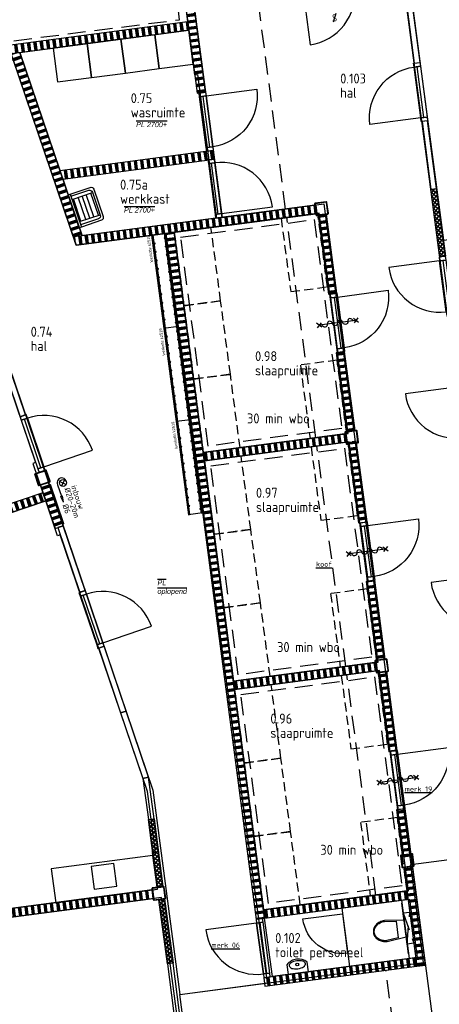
# Model space of a CAD drawing. Header units: millimetres. Extents: x -11937 to 214890, y -181324 to 108665.
# Tile 20 of 47: x 96083 to 103447, y -156498 to -139206. Entities that reach past the tile are written whole.
import ezdxf
from ezdxf.enums import TextEntityAlignment as Align
from ezdxf.xclip import XClip

# ---------------------------------------------------------------- set-up
doc = ezdxf.new("R2010")
doc.units = ezdxf.units.MM
doc.header["$LTSCALE"] = 100
doc.header["$XCLIPFRAME"] = 2
doc.linetypes.add('082403 X-ref$0$HIDDEN2', pattern=[4.7625, 3.175, -1.5875])
for name, color, linetype in [('082403 X-ref$0$Beveilig-Alg-Az', 253, 'Continuous'), ('082403 X-ref$0$Beveilig-Alg-Txt', 253, 'Continuous'), ('082403 X-ref$0$Beveilig-Dik-Az', 1, '082403 X-ref$0$HIDDEN2'), ('082403 X-ref$0$bib', 253, 'Continuous'), ('082403 X-ref$0$BiKoz-Draai-Az', 253, 'Continuous'), ('082403 X-ref$0$BiKoz-Hout-Az', 253, 'Continuous'), ('082403 X-ref$0$BiKoz-Hout-Drs', 253, 'Continuous'), ('082403 X-ref$0$BiWand-Alg-Arc', 8, 'Continuous'), ('082403 X-ref$0$BiWand-Syst-Drs', 253, 'Continuous'), ('082403 X-ref$0$BuKoz-Alum-Drs', 253, 'Continuous'), ('082403 X-ref$0$Construct-Staal-Drs', 253, 'Continuous'), ('082403 X-ref$0$DakAfw-Alg-Az', 253, 'Continuous'), ('082403 X-ref$0$Daken-Alg-Txt', 8, 'Continuous'), ('082403 X-ref$0$Hulplaag-Alg-Az', 253, 'Continuous'), ('082403 X-ref$0$Inricht-Alg-Az', 253, 'Continuous'), ('082403 X-ref$0$MTXT25-1', 253, 'Continuous'), ('082403 X-ref$0$MTXT35-1', 253, 'Continuous'), ('082403 X-ref$0$MTXT35-50', 253, 'Continuous'), ('082403 X-ref$0$nieuw uitzet', 253, 'Continuous'), ('082403 X-ref$0$Plafond-Hout-Drs', 8, 'Continuous'), ('082403 X-ref$0$Sanitair-Alg-Az', 253, 'Continuous'), ('082403 X-ref$0$TXT18', 253, 'Continuous')]:
    doc.layers.add(name, color=color, linetype=linetype)
doc.layers.add('082403 X-ref$0$Opp mfa', color=8, linetype='Continuous', plot=False)
doc.layers.add('082403 X-ref$0$Opp trias', color=8, linetype='Continuous', plot=False)
doc.styles.add('082403 X-ref$0$BOS', font='isocp.shx')
doc.styles.add('082403 X-ref$0$BOS3', font='isocp.shx')
doc.styles.add('082403 X-ref$0$Standard', font='isocp.shx')
pattern_1 = [(97.5, (-6e-11, 6e-14), (-111.53755, -14.6842), []), (97.5, (6.2, 0.82), (-111.53755, -14.6842), []), (97.5, (12.39, 1.63), (-111.53755, -14.6842), []), (97.5, (18.59, 2.45), (-111.53755, -14.6842), []), (97.5, (24.79, 3.26), (-111.53755, -14.6842), []), (97.5, (30.98, 4.08), (-111.53755, -14.6842), []), (97.5, (37.18, 4.9), (-111.53755, -14.6842), [])]

# ---------------------------------------------------------------- blocks, each defined once
blk = doc.blocks.new('082403 X-ref$0$binkozdeur1034')
at = {"layer": '082403 X-ref$0$BiKoz-Draai-Az'}
blk.add_lwpolyline([(967, 0), (67, 0), (67, -900, 0.414214)], format="xyb", close=True, dxfattribs=at)
at = {"layer": '082403 X-ref$0$BiKoz-Hout-Az'}
blk.add_line((67, 57), (967, 57), dxfattribs=at)
blk.add_lwpolyline([(67, 0), (967, 0), (967, 114), (67, 114)], close=True, dxfattribs=at)
at = {"layer": '082403 X-ref$0$BiKoz-Hout-Drs'}
for points in [[(0, 0), (67, 0), (67, 114), (0, 114)], [(967, 0), (1034, 0), (1034, 114), (967, 114)]]:
    blk.add_lwpolyline(points, close=True, dxfattribs=at)
blk = doc.blocks.new('082403 X-ref$0$aangifte deur 30 minuten (zelfsluitend)')
at = {"layer": '082403 X-ref$0$Beveilig-Alg-Az'}
blk.add_line((0, -651), (0, 651), dxfattribs=at)
for points in [[(-81, 568), (82, 732)], [(80, 571), (-78, 729)], [(-81, -735), (82, -571)], [(80, -732), (-78, -574)]]:
    blk.add_lwpolyline(points, dxfattribs=at)
blk.add_lwpolyline([(0, -543, 1), (0, -362, -1), (0, -181, 1), (0, 0, -1), (0, 181, 1), (0, 362, -1), (0, 543)], format="xyb", dxfattribs=at)
blk = doc.blocks.new('082403 X-ref$0$kapstok leerkotte 20x')
at = {"layer": '082403 X-ref$0$Inricht-Alg-Az'}
for points in [[(20, 1650), (0, 1650)], [(0, 1650), (250, 1650)], [(230, 0), (230, 1650)], [(230, 1650), (250, 1650)], [(250, 0), (250, 1650)], [(0, 0), (250, 0)]]:
    blk.add_lwpolyline(points, dxfattribs=at)
at = {"layer": '082403 X-ref$0$Inricht-Alg-Az', "color": 9}
for points in [[(20, 1650), (20, 0), (0, 0), (0, 1650)], [(20, 1570), (40, 1570), (40, 1580), (20, 1580)], [(20, 1420), (40, 1420), (40, 1430), (20, 1430)], [(20, 1270), (40, 1270), (40, 1280), (20, 1280)], [(20, 1120), (40, 1120), (40, 1130), (20, 1130)], [(20, 970), (40, 970), (40, 980), (20, 980)], [(20, 820), (40, 820), (40, 830), (20, 830)], [(20, 670), (40, 670), (40, 680), (20, 680)], [(20, 520), (40, 520), (40, 530), (20, 530)], [(20, 370), (40, 370), (40, 380), (20, 380)], [(20, 220), (40, 220), (40, 230), (20, 230)], [(20, 70), (40, 70), (40, 80), (20, 80)]]:
    blk.add_lwpolyline(points, close=True, dxfattribs=at)
blk.add_lwpolyline([(20, 0), (20, 1650)], dxfattribs=at)
at = {"layer": '082403 X-ref$0$Inricht-Alg-Az'}
for points in [[(230, 1650), (230, 0), (250, 0), (250, 1650)], [(210, 1495), (230, 1495), (230, 1505), (210, 1505)], [(210, 1345), (230, 1345), (230, 1355), (210, 1355)], [(210, 1195), (230, 1195), (230, 1205), (210, 1205)], [(210, 1045), (230, 1045), (230, 1055), (210, 1055)], [(210, 895), (230, 895), (230, 905), (210, 905)], [(210, 745), (230, 745), (230, 755), (210, 755)], [(210, 595), (230, 595), (230, 605), (210, 605)], [(210, 445), (230, 445), (230, 455), (210, 455)], [(210, 295), (230, 295), (230, 305), (210, 305)], [(210, 145), (230, 145), (230, 155), (210, 155)]]:
    blk.add_lwpolyline(points, close=True, dxfattribs=at)
at = {"layer": '082403 X-ref$0$Hulplaag-Alg-Az', "insert": (337, 471), "char_height": 50, "width": 1235.48, "attachment_point": 1, "rotation": 270, "style": '082403 X-ref$0$Standard'}
blk.add_mtext('{\\fArial|b0|i0|c0|p34;leerkotte k2519}', dxfattribs=at)
blk = doc.blocks.new('082403 X-ref$0$wastafel 250x360')
at = {"layer": '082403 X-ref$0$Sanitair-Alg-Az'}
blk.add_lwpolyline([(-180, 0), (-180, -175, 0.416667), (180, -175), (180, 0)], format="xyb", close=True, dxfattribs=at)
blk.add_lwpolyline([(-82, -208), (-57, -214), (-29, -218), (0, -219), (29, -218), (57, -214), (82, -208), (103, -200), (120, -190), (132, -177), (140, -164), (142, -150), (140, -136), (132, -123), (120, -110), (103, -100), (82, -92), (57, -86), (29, -82), (0, -81), (-29, -82), (-57, -86), (-82, -92), (-103, -100), (-120, -110), (-132, -123), (-140, -136), (-142, -150), (-140, -164), (-132, -177), (-120, -190), (-103, -200), (-103, -200)], close=True, dxfattribs=at)
blk.add_circle((0, -155), 25, dxfattribs=at)
blk = doc.blocks.new('082403 X-ref$0$cabinedeur')
at = {"layer": '082403 X-ref$0$BiKoz-Draai-Az'}
blk.add_lwpolyline([(700, 700), (0, 700), (0, 0, 0.416446)], format="xyb", close=True, dxfattribs=at)
blk = doc.blocks.new('082403 X-ref$0$toilethangend met reservoir')
at = {"layer": '082403 X-ref$0$BiKoz-Hout-Drs'}
blk.add_line((120, -175), (120, 725), dxfattribs=at)
at = {"layer": '082403 X-ref$0$Sanitair-Alg-Az', "linetype": '082403 X-ref$0$HIDDEN2'}
for p, q in [((120, 0), (0, 550)), ((120, 550), (0, 0))]:
    blk.add_line(p, q, dxfattribs=at)
blk.add_lwpolyline([(120, 550), (0, 550), (0, 0), (120, 0)], close=True, dxfattribs=at)
at = {"layer": '082403 X-ref$0$Sanitair-Alg-Az'}
blk.add_lwpolyline([(120, 424), (460, 460, -0.08399), (546, 445, -0.091257), (616, 406, -0.103849), (664, 344, -0.114925), (680, 275, -0.114925), (664, 206, -0.103849), (616, 144, -0.091257), (546, 105, -0.08399), (460, 90), (120, 126)], format="xyb", dxfattribs=at)
blk.add_lwpolyline([(462, 105, 0.081247), (541, 119, 0.091257), (606, 156, 0.103849), (650, 212, 0.114925), (665, 275, 0.114925), (650, 338, 0.103849), (606, 394, 0.091257), (541, 431, 0.081247), (462, 445), (260, 424), (260, 126)], format="xyb", close=True, dxfattribs=at)
blk = doc.blocks.new('082403 X-ref$0$brandslanghaspel 25-30m inbouw')
at = {"layer": '082403 X-ref$0$Beveilig-Alg-Az', "linetype": 'Continuous', "ltscale": 400}
blk.add_lwpolyline([(-367.5, 0), (367.5, 0), (367.5, -18, -0.414214), (364.5, -21), (-364.5, -21, -0.414214), (-367.5, -18)], format="xyb", close=True, dxfattribs=at)
at = {"layer": '082403 X-ref$0$Beveilig-Alg-Az'}
blk.add_lwpolyline([(-340, 0), (-340, 144), (340, 144), (340, 0)], close=True, dxfattribs=at)
at = {"layer": '082403 X-ref$0$Beveilig-Alg-Az', "linetype": '082403 X-ref$0$HIDDEN2', "ltscale": 0.1}
blk.add_lwpolyline([(19.999512, 144), (19.999512, 111.200195, -1), (-20.000488, 111.200192), (-20, 144)], format="xyb", dxfattribs=at)
blk = doc.blocks.new('082403 X-ref$0$slot van binnenuit zonder sleutel')
at = {"layer": '082403 X-ref$0$Beveilig-Alg-Txt'}
blk.add_line((47, 157), (-47, -157), dxfattribs=at)
at = {"layer": '082403 X-ref$0$Beveilig-Alg-Txt', "style": '082403 X-ref$0$BOS'}
blk.add_text('S', height=250, dxfattribs=at).set_placement((0, 0), align=Align.MIDDLE)
blk = doc.blocks.new('082403 X-ref$0$spoelblok1800x600')
at = {"layer": '082403 X-ref$0$Inricht-Alg-Az', "linetype": 'Continuous'}
blk.add_lwpolyline([(1800, 0), (1800, 600), (0, 600), (0, 0)], close=True, dxfattribs=at)
at = {"layer": '082403 X-ref$0$Inricht-Alg-Az', "linetype": 'Continuous', "ltscale": 0.5}
blk.add_lwpolyline([(700, 50), (1100, 50), (1100, 450), (700, 450)], close=True, dxfattribs=at)
blk = doc.blocks.new('082403 X-ref$0$uitstortgootsteen 460x610')
at = {"layer": '082403 X-ref$0$Sanitair-Alg-Az'}
for p, q in [((-206, -40), (-206, -420)), ((-206, -65), (206, -65)), ((-206, -156), (206, -156)), ((206, -40), (206, -420)), ((-206, -230), (206, -230)), ((-206, -304), (206, -304)), ((-206, -389), (206, -389))]:
    blk.add_line(p, q, dxfattribs=at)
blk.add_lwpolyline([(-305, 0), (305, 0), (305, -40), (-305, -40)], close=True, dxfattribs=at)
for points in [[(305, -40), (305, -410, -0.414214), (255, -460), (-255, -460, -0.414214), (-305, -410), (-305, -40)], [(265, -40), (265, -370, -0.414214), (215, -420), (-215, -420, -0.414214), (-265, -370), (-265, -40)]]:
    blk.add_lwpolyline(points, format="xyb", dxfattribs=at)
blk = doc.blocks.new('082403 X-ref$0$kolom220x220')
at = {"layer": '082403 X-ref$0$Construct-Staal-Drs'}
for points in [[(15, -110), (205, -110, 0.414214), (220, -95), (220, 95, 0.414214), (205, 110), (15, 110, 0.414214), (0, 95), (0, -95, 0.414214)], [(15, -100), (205, -100, 0.414214), (210, -95), (210, 95, 0.414214), (205, 100), (15, 100, 0.414214), (10, 95), (10, -95, 0.414214)]]:
    blk.add_lwpolyline(points, format="xyb", close=True, dxfattribs=at)
blk = doc.blocks.new('082403 X-ref$0$brandslanghaspel 20m (inbouw)')
at = {"layer": '082403 X-ref$0$Beveilig-Alg-Az'}
for p, q in [((-86, 119), (86, 291)), ((-86, 291), (86, 119)), ((0, 0), (424, 0)), ((644, 0), (424, 30)), ((424, -30), (424, 30)), ((644, 0), (424, -30))]:
    blk.add_line(p, q, dxfattribs=at)
blk.add_circle((0, 205), 122, dxfattribs=at)
blk.add_arc((-27, 163), 165, 80.6472, 279.3528, dxfattribs=at)
at = {"layer": '082403 X-ref$0$Beveilig-Alg-Txt', "style": '082403 X-ref$0$BOS'}
for s, p in [('%%C20-20m', (202, 172)), ('inbouw', (200, 424)), ('%%C6', (728, -77))]:
    blk.add_text(s, height=200, dxfattribs=at).set_placement(p)
blk = doc.blocks.new('082403 X-ref$0$ruimtenummer met m2_1')
at = {"layer": '082403 X-ref$0$MTXT25-1', "style": '082403 X-ref$0$BOS'}
blk.add_attdef('OPPERVLAKTE', (0, 498), '', height=250, dxfattribs=at)
at = {"layer": '082403 X-ref$0$MTXT35-1', "style": '082403 X-ref$0$BOS'}
for tag, p in [('RUIMTENUMMER', (-8, 1448)), ('RUIMTENAAM', (-8, 948))]:
    blk.add_attdef(tag, p, '', height=350, dxfattribs=at)
blk = doc.blocks.new('082403 X-ref')
at = {"layer": '082403 X-ref$0$BiWand-Alg-Arc'}
h = blk.add_hatch(dxfattribs=at)
h.set_pattern_fill('SWAND', color=256, style=0)
h.set_pattern_definition([(7.5, (53469.74, 34967.87), (-14.6842, 111.5375), []), (7.5, (53470.55, 34961.68), (-14.6842, 111.5375), []), (7.5, (53471.37, 34955.48), (-14.6842, 111.5375), []), (7.5, (53472.18, 34949.28), (-14.6842, 111.5375), []), (7.5, (53473, 34943.09), (-14.6842, 111.5375), []), (7.5, (53473.82, 34936.89), (-14.6842, 111.5375), []), (7.5, (53474.63, 34930.69), (-14.6842, 111.5375), [])])
h.paths.add_polyline_path([(49750, 33014), (49899, 33034), (49664, 34813), (49516, 34794)])
h = blk.add_hatch(dxfattribs=at)
h.set_pattern_fill('SWAND', color=256, style=0)
h.set_pattern_definition(pattern_1)
h.paths.add_polyline_path([(46437, 33856), (46486, 33711), (49604, 34122), (49584, 34270)])
h = blk.add_hatch(dxfattribs=at)
h.set_pattern_fill('SWAND', color=8, angle=90, style=0)
h.set_pattern_definition([(198.75, (-6e-11, 6e-14), (36.16194, -106.52964), []), (198.75, (-2.01, 5.92), (36.16194, -106.52964), []), (198.75, (-4.02, 11.84), (36.16194, -106.52964), []), (198.75, (-6.03, 17.75), (36.16194, -106.52964), []), (198.75, (-8.04, 23.67), (36.16194, -106.52964), []), (198.75, (-10.04, 29.59), (36.16194, -106.52964), []), (198.75, (-12.05, 35.51), (36.16194, -106.52964), [])])
h.paths.add_polyline_path([(46638, 33731), (46486, 33711), (47579, 30491), (47731, 30511)])
h = blk.add_hatch(dxfattribs=at)
h.set_pattern_fill('SWAND', color=8, style=0)
h.set_pattern_definition([(97.5, (-1815.21, 955.24), (-111.53755, -14.6842), []), (97.5, (-1809.02, 956.06), (-111.53755, -14.6842), []), (97.5, (-1802.82, 956.87), (-111.53755, -14.6842), []), (97.5, (-1796.62, 957.69), (-111.53755, -14.6842), []), (97.5, (-1790.43, 958.5), (-111.53755, -14.6842), []), (97.5, (-1784.23, 959.32), (-111.53755, -14.6842), []), (97.5, (-1778.03, 960.13), (-111.53755, -14.6842), [])])
h.paths.add_polyline_path([(47343, 31654), (47392, 31509), (50053, 31860), (50034, 32009)])
h = blk.add_hatch(dxfattribs=at)
h.set_pattern_fill('_USER', color=8, scale=50, angle=45, style=0, double=1, pattern_type=0)
h.set_pattern_definition([(52.5, (-543.076, 4125.075), (-39.667667, 30.43807), []), (142.5, (-543.076, 4125.075), (-30.43807, -39.667667), [])])
h.paths.add_polyline_path([(53954, 31342), (53855, 31329), (54012, 30139), (54111, 30152)])
h = blk.add_hatch(dxfattribs=at)
h.set_pattern_fill('SWAND', color=8, style=0)
h.set_pattern_definition(pattern_1)
h.paths.add_polyline_path([(51868, 30905), (51849, 31053), (47579, 30491), (47628, 30346)])
h = blk.add_hatch(dxfattribs=at)
h.set_pattern_fill('SWAND', color=8, angle=90, style=0)
h.set_pattern_definition([(187.5, (47576.27, 36001.79), (14.6842, -111.5375), []), (187.5, (47575.46, 36007.99), (14.6842, -111.5375), []), (187.5, (47574.64, 36014.19), (14.6842, -111.5375), []), (187.5, (47573.83, 36020.38), (14.6842, -111.5375), []), (187.5, (47573.01, 36026.58), (14.6842, -111.5375), []), (187.5, (47572.2, 36032.77), (14.6842, -111.5375), []), (187.5, (47571.38, 36038.97), (14.6842, -111.5375), [])])
h.paths.add_polyline_path([(52022, 30889), (51873, 30870), (52055, 29484), (52204, 29503)])
h = blk.add_hatch(dxfattribs=at)
h.set_pattern_fill('SWAND', color=8, angle=90, style=0)
h.set_pattern_definition([(187.5, (46364.68, 24771.12), (14.6842, -111.5375), []), (187.5, (46363.87, 24777.31), (14.6842, -111.5375), []), (187.5, (46363.05, 24783.51), (14.6842, -111.5375), []), (187.5, (46362.24, 24789.71), (14.6842, -111.5375), []), (187.5, (46361.42, 24795.9), (14.6842, -111.5375), []), (187.5, (46360.6, 24802.1), (14.6842, -111.5375), []), (187.5, (46359.79, 24808.3), (14.6842, -111.5375), [])])
h.paths.add_polyline_path([(49201, 30553), (49350, 30573), (50936, 18527), (50787, 18507)])
h = blk.add_hatch(dxfattribs=at)
h.set_pattern_fill('SWAND', color=8, angle=90, style=0)
h.set_pattern_definition([(187.5, (48214.78, 33618.88), (14.6842, -111.5375), []), (187.5, (48213.96, 33625.08), (14.6842, -111.5375), []), (187.5, (48213.14, 33631.27), (14.6842, -111.5375), []), (187.5, (48212.33, 33637.47), (14.6842, -111.5375), []), (187.5, (48211.51, 33643.67), (14.6842, -111.5375), []), (187.5, (48210.7, 33649.86), (14.6842, -111.5375), []), (187.5, (48209.88, 33656.06), (14.6842, -111.5375), [])])
h.paths.add_polyline_path([(52373, 27073), (52522, 27092), (52339, 28478), (52190, 28459)])
h = blk.add_hatch(dxfattribs=at)
h.set_pattern_fill('SWAND', color=8, style=0)
h.set_pattern_definition(pattern_1)
h.paths.add_polyline_path([(52397, 26889), (52377, 27038), (49859, 26706), (49879, 26558)])
h = blk.add_hatch(dxfattribs=at)
h.set_pattern_fill('SWAND', color=8, angle=90, style=0)
h.set_pattern_definition([(187.5, (48624.48, 32089.82), (14.6842, -111.5375), []), (187.5, (48623.67, 32096.01), (14.6842, -111.5375), []), (187.5, (48622.85, 32102.21), (14.6842, -111.5375), []), (187.5, (48622.04, 32108.41), (14.6842, -111.5375), []), (187.5, (48621.22, 32114.6), (14.6842, -111.5375), []), (187.5, (48620.4, 32120.8), (14.6842, -111.5375), []), (187.5, (48619.59, 32127), (14.6842, -111.5375), [])])
h.paths.add_polyline_path([(52546, 26909), (52397, 26889), (52584, 25469), (52733, 25488)])
h = blk.add_hatch(dxfattribs=at)
h.set_pattern_fill('SWAND', color=8, angle=108.75, style=0)
h.set_pattern_definition([(198.75, (46999.82, 25241.78), (36.162, -106.53), []), (198.75, (46997.81, 25247.69), (36.162, -106.53), []), (198.75, (46995.8, 25253.61), (36.162, -106.53), []), (198.75, (46993.8, 25259.53), (36.162, -106.53), []), (198.75, (46991.79, 25265.45), (36.162, -106.53), []), (198.75, (46989.78, 25271.37), (36.162, -106.53), []), (198.75, (46987.77, 25277.29), (36.162, -106.53), [])])
h.paths.add_polyline_path([(47258, 25369), (47400, 25418), (47142, 26179), (47000, 26131)])
h = blk.add_hatch(dxfattribs=at)
h.set_pattern_fill('SWAND', color=8, style=0)
h.set_pattern_definition([(108.75, (-6e-11, 6e-14), (-106.52964, -36.16194), []), (108.75, (5.92, 2.01), (-106.52964, -36.16194), []), (108.75, (11.84, 4.02), (-106.52964, -36.16194), []), (108.75, (17.75, 6.03), (-106.52964, -36.16194), []), (108.75, (23.67, 8.04), (-106.52964, -36.16194), []), (108.75, (29.59, 10.04), (-106.52964, -36.16194), []), (108.75, (35.51, 12.05), (-106.52964, -36.16194), [])])
h.paths.add_polyline_path([(47044, 25999), (40194, 23674), (40243, 23532), (47093, 25857)])
h = blk.add_hatch(dxfattribs=at)
h.set_pattern_fill('SWAND', color=8, angle=90, style=0)
h.set_pattern_definition([(187.5, (49263, 29706.85), (14.6842, -111.5375), []), (187.5, (49262.18, 29713.05), (14.6842, -111.5375), []), (187.5, (49261.37, 29719.25), (14.6842, -111.5375), []), (187.5, (49260.55, 29725.44), (14.6842, -111.5375), []), (187.5, (49259.73, 29731.64), (14.6842, -111.5375), []), (187.5, (49258.92, 29737.84), (14.6842, -111.5375), []), (187.5, (49258.1, 29744.03), (14.6842, -111.5375), [])])
h.paths.add_polyline_path([(52902, 23057), (53050, 23077), (52868, 24463), (52719, 24443)])
h = blk.add_hatch(dxfattribs=at)
h.set_pattern_fill('SWAND', color=8, style=0)
h.set_pattern_definition(pattern_1)
h.paths.add_polyline_path([(52926, 22874), (52906, 23023), (50388, 22691), (50407, 22542)])
h = blk.add_hatch(dxfattribs=at)
h.set_pattern_fill('SWAND', color=8, angle=90, style=0)
h.set_pattern_definition([(187.5, (49672.71, 28177.79), (14.6842, -111.5375), []), (187.5, (49671.89, 28183.99), (14.6842, -111.5375), []), (187.5, (49671.08, 28190.18), (14.6842, -111.5375), []), (187.5, (49670.26, 28196.38), (14.6842, -111.5375), []), (187.5, (49669.44, 28202.58), (14.6842, -111.5375), []), (187.5, (49668.63, 28208.77), (14.6842, -111.5375), []), (187.5, (49667.81, 28214.97), (14.6842, -111.5375), [])])
h.paths.add_polyline_path([(53079, 22859), (52930, 22839), (53113, 21453), (53261, 21473)])
h = blk.add_hatch(dxfattribs=at)
h.set_pattern_fill('SWAND', color=8, angle=90, style=0)
h.set_pattern_definition([(187.5, (50233.57, 26384.66), (14.6842, -111.5375), []), (187.5, (50232.75, 26390.85), (14.6842, -111.5375), []), (187.5, (50231.93, 26397.05), (14.6842, -111.5375), []), (187.5, (50231.12, 26403.25), (14.6842, -111.5375), []), (187.5, (50230.3, 26409.44), (14.6842, -111.5375), []), (187.5, (50229.49, 26415.64), (14.6842, -111.5375), []), (187.5, (50228.67, 26421.84), (14.6842, -111.5375), [])])
h.paths.add_polyline_path([(53396, 20448), (53248, 20428), (53356, 19602), (53505, 19622)])
h = blk.add_hatch(dxfattribs=at)
h.set_pattern_fill('_USER', color=8, scale=50, angle=45, style=0, double=1, pattern_type=0)
h.set_pattern_definition([(322.5, (48798.32, 20997.885), (30.4381, 39.6677), []), (52.5, (48798.32, 20997.885), (-39.6677, 30.4381), [])])
h.paths.add_polyline_path([(48895, 20260), (48995, 20274), (49151, 19084), (49052, 19071)])
h = blk.add_hatch(dxfattribs=at)
h.set_pattern_fill('SWAND', color=8, angle=90, style=0)
h.set_pattern_definition([(187.5, (50611.05, 24500.32), (14.6842, -111.5375), []), (187.5, (50610.24, 24506.52), (14.6842, -111.5375), []), (187.5, (50609.42, 24512.72), (14.6842, -111.5375), []), (187.5, (50608.61, 24518.91), (14.6842, -111.5375), []), (187.5, (50607.79, 24525.11), (14.6842, -111.5375), []), (187.5, (50606.97, 24531.31), (14.6842, -111.5375), []), (187.5, (50606.16, 24537.5), (14.6842, -111.5375), [])])
h.paths.add_polyline_path([(53529, 19438), (53381, 19419), (53609, 17685), (53758, 17704)])
h = blk.add_hatch(dxfattribs=at)
h.set_pattern_fill('SWAND', color=8, angle=7.5, style=0)
h.set_pattern_definition(pattern_1)
h.paths.add_polyline_path([(42272, 18143), (42292, 17994), (48979, 18874), (48959, 19023)])
h = blk.add_hatch(dxfattribs=at)
h.set_pattern_fill('_USER', color=8, scale=50, angle=45, style=0, double=1, pattern_type=0)
h.set_pattern_definition([(322.5, (48975.444, 19652.496), (30.4381, 39.6677), []), (52.5, (48975.444, 19652.496), (-39.6677, 30.4381), [])])
h.paths.add_polyline_path([(49081, 18853), (49180, 18866), (49328, 17738), (49229, 17725)])
h = blk.add_hatch(dxfattribs=at)
h.set_pattern_fill('SWAND', color=8, style=0)
h.set_pattern_definition([(97.5, (528.63, -4015.35), (-111.53755, -14.6842), []), (97.5, (534.83, -4014.54), (-111.53755, -14.6842), []), (97.5, (541.02, -4013.72), (-111.53755, -14.6842), []), (97.5, (547.22, -4012.91), (-111.53755, -14.6842), []), (97.5, (553.42, -4012.09), (-111.53755, -14.6842), []), (97.5, (559.61, -4011.27), (-111.53755, -14.6842), []), (97.5, (565.81, -4010.46), (-111.53755, -14.6842), [])])
h.paths.add_polyline_path([(53454, 18859), (53435, 19007), (50916, 18676), (50936, 18527)])
h = blk.add_hatch(dxfattribs=at)
h.set_pattern_fill('SWAND', color=8, style=0)
h.set_pattern_definition([(97.5, (0.13, -0.99), (-111.53755, -14.6842), []), (97.5, (6.33, -0.17), (-111.53755, -14.6842), []), (97.5, (12.52, 0.64), (-111.53755, -14.6842), []), (97.5, (18.72, 1.46), (-111.53755, -14.6842), []), (97.5, (24.92, 2.27), (-111.53755, -14.6842), []), (97.5, (31.11, 3.09), (-111.53755, -14.6842), []), (97.5, (37.31, 3.91), (-111.53755, -14.6842), [])])
h.paths.add_polyline_path([(50922, 17481), (50942, 17333), (53609, 17684), (53589, 17832)])
at = {"layer": '082403 X-ref$0$Beveilig-Dik-Az'}
blk.add_lwpolyline([(33803, 23675), (34596, 24620), (39517, 26290), (40319, 23928), (43264, 24927), (42114, 28316), (46066, 29658), (44645, 33698), (49442, 34306), (49372, 34891), (55879, 35721)], dxfattribs=at)
at = {"layer": '082403 X-ref$0$Beveilig-Dik-Az', "color": 8}
for points in [[(49945, 26819), (49462, 30487), (51807, 30796), (52290, 27127)], [(50474, 22803), (49991, 26472), (52335, 26780), (52818, 23112)], [(51002, 18788), (50519, 22456), (52864, 22765), (53347, 19097)]]:
    blk.add_lwpolyline(points, close=True, dxfattribs=at)
at = {"layer": '082403 X-ref$0$BiKoz-Hout-Drs', "color": 8}
for p, q in [((52289, 18705), (52424, 17679)), ((53335, 18843), (53470, 17817))]:
    blk.add_line(p, q, dxfattribs=at)
at = {"layer": '082403 X-ref$0$BiKoz-Hout-Drs'}
blk.add_lwpolyline([(53563, 33543), (53663, 33556), (53506, 34746), (53407, 34733)], close=True, dxfattribs=at)
at = {"layer": '082403 X-ref$0$BiKoz-Hout-Drs', "color": 8}
for points in [[(53855, 31329), (53954, 31342), (53797, 32531), (53698, 32518)], [(46644, 27334), (46739, 27366), (46498, 28077), (46403, 28044)], [(47400, 25418), (47306, 25386), (47691, 24249), (47786, 24281)], [(48118, 23302), (48024, 23270), (48409, 22134), (48504, 22166)], [(48504, 22166), (48409, 22134), (48800, 20982), (48898, 21005)], [(48895, 20260), (48995, 20274), (48898, 21005), (48800, 20982)], [(49374, 16626), (49473, 16639), (49328, 17738), (49229, 17725)]]:
    blk.add_lwpolyline(points, close=True, dxfattribs=at)
at = {"layer": '082403 X-ref$0$BiWand-Alg-Arc', "color": 8}
blk.add_line((52080, 29487), (52215, 28462), dxfattribs=at)
at = {"layer": '082403 X-ref$0$BiWand-Syst-Drs', "color": 8}
blk.add_line((47258, 25369), (47400, 25418), dxfattribs=at)
at = {"layer": '082403 X-ref$0$BiWand-Syst-Drs'}
for points in [[(49750, 33014), (49899, 33034), (49664, 34813), (49516, 34794)], [(46486, 33711), (49604, 34122), (49584, 34270), (46437, 33856)]]:
    blk.add_lwpolyline(points, close=True, dxfattribs=at)
at = {"layer": '082403 X-ref$0$BiWand-Syst-Drs', "color": 8}
for points in [[(46486, 33711), (46638, 33731), (47731, 30511), (47579, 30491)], [(47392, 31509), (50053, 31860), (50034, 32009), (47343, 31654)], [(47628, 30346), (51834, 30900), (51814, 31049), (47579, 30491)], [(50802, 18509), (50936, 18527), (49350, 30573), (49201, 30553), (50787, 18507)], [(40243, 23532), (47093, 25857), (47044, 25999), (40194, 23674)]]:
    blk.add_lwpolyline(points, close=True, dxfattribs=at)
at = {"layer": '082403 X-ref$0$DakAfw-Alg-Az', "color": 8}
blk.add_line((53261, 21473), (53900, 16623), dxfattribs=at)
at = {"layer": '082403 X-ref$0$Daken-Alg-Txt', "color": 8}
for points in [[(47258, 25369), (47400, 25418), (47142, 26179), (47000, 26131)], [(48959, 19023), (42272, 18143), (42292, 17994), (48979, 18874)]]:
    blk.add_lwpolyline(points, close=True, dxfattribs=at)
at = {"layer": '082403 X-ref$0$Inricht-Alg-Az'}
for points in [[(49087, 33448), (49682, 33527), (49604, 34122), (49009, 34043)], [(47898, 33292), (48493, 33370), (48414, 33965), (47819, 33887)], [(48493, 33370), (49087, 33448), (49009, 34043), (48414, 33965)]]:
    blk.add_lwpolyline(points, close=True, dxfattribs=at)
at = {"layer": '082403 X-ref$0$Inricht-Alg-Az', "color": 8}
blk.add_lwpolyline([(47303, 33213), (47898, 33292), (47819, 33887), (47225, 33808)], close=True, dxfattribs=at)
at = {"layer": '082403 X-ref$0$Inricht-Alg-Az', "color": 8, "linetype": '082403 X-ref$0$HIDDEN2', "ltscale": 0.5}
for points in [[(51394, 29531), (52038, 29616), (51868, 30905), (51224, 30820)], [(49520, 29284), (50164, 29369), (49994, 30658), (49350, 30573)], [(49689, 27995), (50334, 28080), (50164, 29369), (49520, 29284)], [(51733, 26953), (52377, 27038), (52208, 28327), (51563, 28242)], [(49859, 26706), (50504, 26791), (50334, 28080), (49689, 27995)], [(51922, 25515), (52567, 25600), (52397, 26889), (51752, 26804)], [(50048, 25269), (50693, 25354), (50523, 26643), (49879, 26558)], [(50218, 23980), (50862, 24065), (50693, 25354), (50048, 25269)], [(52262, 22938), (52906, 23023), (52736, 24311), (52092, 24227)], [(50388, 22691), (51032, 22776), (50862, 24065), (50218, 23980)], [(52451, 21500), (53095, 21585), (52926, 22874), (52281, 22789)], [(50577, 21253), (51221, 21338), (51052, 22627), (50407, 22542)], [(50747, 19965), (51391, 20049), (51221, 21338), (50577, 21253)], [(52790, 18922), (53435, 19007), (53265, 20296), (52621, 20211)], [(50916, 18676), (51561, 18761), (51391, 20049), (50747, 19965)]]:
    blk.add_lwpolyline(points, close=True, dxfattribs=at)
at = {"layer": '082403 X-ref$0$nieuw uitzet', "color": 8}
for points in [[(53855, 31329), (53855, 31329), (53954, 31342), (54111, 30152), (54012, 30139), (53855, 31329)], [(48895, 20260), (48895, 20260), (48995, 20274), (49151, 19084), (49052, 19071), (48895, 20260)], [(49081, 18853), (49081, 18853), (49180, 18866), (49328, 17738), (49229, 17725), (49081, 18853)]]:
    blk.add_lwpolyline(points, dxfattribs=at)
for points in [[(52055, 29484), (52204, 29503), (52022, 30889), (51873, 30870)], [(52373, 27073), (52522, 27092), (52339, 28478), (52190, 28459)], [(49879, 26558), (52362, 26885), (52343, 27033), (49859, 26706)], [(52584, 25469), (52733, 25488), (52550, 26874), (52401, 26852)], [(52901, 23057), (53050, 23077), (52868, 24463), (52719, 24443)], [(50407, 22542), (52891, 22869), (52871, 23018), (50388, 22691)], [(53113, 21453), (53261, 21473), (53079, 22859), (52930, 22839)], [(53352, 19637), (53501, 19656), (53396, 20448), (53248, 20428)], [(53609, 17684), (53758, 17703), (53529, 19438), (53381, 19419)], [(50936, 18527), (53454, 18859), (53435, 19007), (50916, 18676)], [(50942, 17333), (53609, 17684), (53589, 17832), (50922, 17481)]]:
    blk.add_lwpolyline(points, close=True, dxfattribs=at)
at = {"layer": '082403 X-ref$0$Opp mfa'}
blk.add_lwpolyline([(11242, 31840), (26746, 33982), (26845, 33692), (27087, 33724), (26724, 34793), (31066, 36267), (31722, 34334), (35886, 34883), (35860, 35081), (41644, 35842), (41517, 36216), (45459, 36735), (45586, 36361), (51116, 37089), (51403, 34908), (49533, 34662), (49584, 34270), (46437, 33856), (46486, 33711), (42341, 33165), (42163, 33692), (38069, 33153), (38102, 33056), (15502, 30081)], dxfattribs=at)
at = {"layer": '082403 X-ref$0$Opp trias'}
for points in [[(54074, 30433), (56959, 30813), (56807, 31962), (56749, 32408), (54965, 35377), (53449, 35177)], [(53363, 35065), (49695, 34582), (50188, 30835), (51972, 31070), (53500, 19470), (56147, 19818), (55795, 22495), (55031, 22395)], [(46638, 33731), (49604, 34122), (49707, 33340), (49757, 33346), (50089, 30822), (47731, 30511)], [(49201, 30553), (47628, 30346), (46522, 33605), (46501, 33598), (46434, 33589), (44786, 33372), (44716, 33327), (48975, 20778), (49448, 17187), (50985, 17390)], [(49859, 26706), (52402, 27041), (51893, 30908), (49350, 30573)], [(42501, 28184), (45910, 29341), (46296, 28205), (46343, 28221), (46917, 26531), (46869, 26515), (47044, 25999), (43635, 24842)], [(50388, 22691), (52931, 23026), (52422, 26892), (49879, 26558)], [(35564, 21944), (37086, 17460), (49053, 19036), (48969, 19680), (49018, 19687), (48878, 20755), (47349, 25258), (47302, 25242), (47093, 25857)], [(50916, 18676), (53459, 19010), (52950, 22877), (50407, 22542)], [(49448, 17187), (53726, 17750), (53500, 19470), (57262, 19965), (57589, 17486), (57602, 17387), (57961, 14661), (60673, 15018), (60869, 13531), (56228, 12920), (56757, 8904), (56727, 8900), (56750, 8727), (55163, 8518), (55141, 8692), (54922, 8663), (54108, 14850), (51367, 14489), (51672, 12169), (50135, 11966)], [(38685, 12748), (42899, 13303), (43189, 11102), (50030, 12003), (50030, 12003), (50030, 12003), (49123, 18893), (49123, 18893), (49123, 18893), (37135, 17315)], [(50936, 18527), (53479, 18862), (53614, 17837), (51071, 17502)]]:
    blk.add_lwpolyline(points, close=True, dxfattribs=at)
at = {"layer": '082403 X-ref$0$Plafond-Hout-Drs', "linetype": '082403 X-ref$0$HIDDEN2'}
blk.add_line((51304, 30982), (50820, 34655), dxfattribs=at)
at = {"layer": '082403 X-ref$0$Plafond-Hout-Drs', "color": 8, "linetype": '082403 X-ref$0$HIDDEN2'}
for p, q in [((51832, 26966), (51323, 30833)), ((52361, 22951), (51852, 26817)), ((52889, 18935), (52380, 22802)), ((53439, 14761), (53064, 17612))]:
    blk.add_line(p, q, dxfattribs=at)
at = {"layer": '082403 X-ref$0$bib', "rotation": 7.499999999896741}
blk.add_blockref('082403 X-ref$0$binkozdeur1034', (51549, 34751), dxfattribs=at)
at = {"layer": '082403 X-ref$0$bib', "xscale": 0.5, "yscale": 0.5, "zscale": 0.5}
blk.add_blockref('082403 X-ref$0$slot van binnenuit zonder sleutel', (52163, 34339), dxfattribs=at)
at = {"layer": '082403 X-ref$0$bib', "color": 8, "xscale": -1}
for name, p, rotation in [('082403 X-ref$0$binkozdeur1034', (53684, 32516), 277.5000000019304), ('082403 X-ref$0$binkozdeur1034', (49899, 33034), 97.50000000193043), ('082403 X-ref$0$binkozdeur1034', (52204, 29503), 97.50000000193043), ('082403 X-ref$0$binkozdeur1034', (52733, 25488), 97.50000000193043), ('082403 X-ref$0$binkozdeur1034', (53261, 21473), 97.50000000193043), ('082403 X-ref$0$toilethangend met reservoir', (53555, 18090), 7.499999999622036), ('082403 X-ref$0$cabinedeur', (52393, 17912), 7.499999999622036)]:
    blk.add_blockref(name, p, dxfattribs=dict(at, rotation=rotation))
at = {"layer": '082403 X-ref$0$bib', "color": 8}
ref = blk.add_blockref('082403 X-ref$0$ruimtenummer met m2_1', (52265, 32461), dxfattribs=dict(at, xscale=0.5, yscale=0.5, zscale=0.5))
ref.add_attrib('RUIMTENUMMER', '0.103', (52262, 33186), dxfattribs={"layer": '082403 X-ref$0$MTXT35-1', "height": 175, "style": '082403 X-ref$0$BOS'})
ref.add_attrib('RUIMTENAAM', 'hal', (52262, 32936), dxfattribs={"layer": '082403 X-ref$0$MTXT35-1', "height": 175, "style": '082403 X-ref$0$BOS'})
ref = blk.add_blockref('082403 X-ref$0$ruimtenummer met m2_1', (48590, 32116), dxfattribs=dict(at, xscale=0.5, yscale=0.5, zscale=0.5))
ref.add_attrib('RUIMTENUMMER', '0.75', (48586, 32841), dxfattribs={"layer": '082403 X-ref$0$MTXT35-1', "height": 175, "style": '082403 X-ref$0$BOS'})
ref.add_attrib('RUIMTENAAM', 'wasruimte', (48586, 32591), dxfattribs={"layer": '082403 X-ref$0$MTXT35-1', "height": 175, "style": '082403 X-ref$0$BOS'})
for name, p, rotation in [('082403 X-ref$0$binkozdeur1034', (50188, 30835), 97.5000000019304), ('082403 X-ref$0$uitstortgootsteen 460x610', (47584, 30942), 108.7499999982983), ('082403 X-ref$0$kapstok leerkotte 20x', (49201, 30553), 187.4999999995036), ('082403 X-ref$0$binkozdeur1034', (53998, 30137), 277.5000000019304), ('082403 X-ref$0$kapstok leerkotte 20x', (49417, 28918), 187.4999999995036), ('082403 X-ref$0$binkozdeur1034', (54289, 27922), 277.5000000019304), ('082403 X-ref$0$binkozdeur1034', (47084, 26392), 108.7499999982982), ('082403 X-ref$0$kapstok leerkotte 20x', (49632, 27282), 187.4999999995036), ('082403 X-ref$0$brandslanghaspel 25-30m inbouw', (47271, 25798), 108.7499999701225), ('082403 X-ref$0$binkozdeur1034', (48118, 23302), 108.7499999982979), ('082403 X-ref$0$binkozdeur1034', (54740, 24609), 277.5000000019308), ('082403 X-ref$0$spoelblok1800x600', (48975, 19630), 187.499999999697), ('082403 X-ref$0$binkozdeur1034', (50787, 18507), 277.5000000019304), ('082403 X-ref$0$wastafel 250x360', (51529, 17561), 187.4999999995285)]:
    blk.add_blockref(name, p, dxfattribs=dict(at, rotation=rotation))
ref = blk.add_blockref('082403 X-ref$0$ruimtenummer met m2_1', (48403, 30599), dxfattribs=dict(at, xscale=0.5, yscale=0.5, zscale=0.5))
ref.add_attrib('RUIMTENUMMER', '0.75a', (48399, 31323), dxfattribs={"layer": '082403 X-ref$0$MTXT35-1', "height": 175, "style": '082403 X-ref$0$BOS'})
ref.add_attrib('RUIMTENAAM', 'werkkast', (48399, 31073), dxfattribs={"layer": '082403 X-ref$0$MTXT35-1', "height": 175, "style": '082403 X-ref$0$BOS'})
for name, p, xscale, yscale, zscale, rotation in [('082403 X-ref$0$aangifte deur 30 minuten (zelfsluitend)', (52215, 28983), 0.5000000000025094, 0.5000000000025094, 0.5000000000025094, 97.50000000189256), ('082403 X-ref$0$brandslanghaspel 20m (inbouw)', (47302, 26138), 0.5000000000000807, 0.5000000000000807, 0.5000000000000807, 289.0665000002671), ('082403 X-ref$0$aangifte deur 30 minuten (zelfsluitend)', (52733, 24967), 0.5000000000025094, 0.5000000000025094, 0.5000000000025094, 97.50000000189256), ('082403 X-ref$0$aangifte deur 30 minuten (zelfsluitend)', (53272, 20953), 0.5000000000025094, 0.5000000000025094, 0.5000000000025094, 97.50000000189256)]:
    blk.add_blockref(name, p, dxfattribs=dict(at, xscale=xscale, yscale=yscale, zscale=zscale, rotation=rotation))
ref = blk.add_blockref('082403 X-ref$0$ruimtenummer met m2_1', (46834, 28016), dxfattribs=dict(at, xscale=0.5, yscale=0.5, zscale=0.5))
ref.add_attrib('RUIMTENUMMER', '0.74', (46830, 28740), dxfattribs={"layer": '082403 X-ref$0$MTXT35-1', "height": 175, "style": '082403 X-ref$0$BOS'})
ref.add_attrib('RUIMTENAAM', 'hal', (46830, 28490), dxfattribs={"layer": '082403 X-ref$0$MTXT35-1', "height": 175, "style": '082403 X-ref$0$BOS'})
ref = blk.add_blockref('082403 X-ref$0$ruimtenummer met m2_1', (50772, 27586), dxfattribs=dict(at, xscale=0.5, yscale=0.5, zscale=0.5))
ref.add_attrib('RUIMTENUMMER', '0.98', (50768, 28310), dxfattribs={"layer": '082403 X-ref$0$MTXT35-1', "height": 175, "style": '082403 X-ref$0$BOS'})
ref.add_attrib('RUIMTENAAM', 'slaapruimte', (50768, 28060), dxfattribs={"layer": '082403 X-ref$0$MTXT35-1', "height": 175, "style": '082403 X-ref$0$BOS'})
ref = blk.add_blockref('082403 X-ref$0$ruimtenummer met m2_1', (50788, 25186), dxfattribs=dict(at, xscale=0.5, yscale=0.5, zscale=0.5))
ref.add_attrib('RUIMTENUMMER', '0.97', (50784, 25911), dxfattribs={"layer": '082403 X-ref$0$MTXT35-1', "height": 175, "style": '082403 X-ref$0$BOS'})
ref.add_attrib('RUIMTENAAM', 'slaapruimte', (50784, 25661), dxfattribs={"layer": '082403 X-ref$0$MTXT35-1', "height": 175, "style": '082403 X-ref$0$BOS'})
ref = blk.add_blockref('082403 X-ref$0$ruimtenummer met m2_1', (51040, 21221), dxfattribs=dict(at, xscale=0.5, yscale=0.5, zscale=0.5))
ref.add_attrib('RUIMTENUMMER', '0.96', (51036, 21945), dxfattribs={"layer": '082403 X-ref$0$MTXT35-1', "height": 175, "style": '082403 X-ref$0$BOS'})
ref.add_attrib('RUIMTENAAM', 'slaapruimte', (51036, 21695), dxfattribs={"layer": '082403 X-ref$0$MTXT35-1', "height": 175, "style": '082403 X-ref$0$BOS'})
ref = blk.add_blockref('082403 X-ref$0$ruimtenummer met m2_1', (51125, 17368), dxfattribs=dict(at, xscale=0.5, yscale=0.5, zscale=0.5))
ref.add_attrib('RUIMTENUMMER', '0.102', (51121, 18092), dxfattribs={"layer": '082403 X-ref$0$MTXT35-1', "height": 175, "style": '082403 X-ref$0$BOS'})
ref.add_attrib('RUIMTENAAM', 'toilet personeel', (51121, 17842), dxfattribs={"layer": '082403 X-ref$0$MTXT35-1', "height": 175, "style": '082403 X-ref$0$BOS'})
at = {"layer": '082403 X-ref$0$BuKoz-Alum-Drs', "color": 8}
for p, rotation in [((51824, 30974), 7.500000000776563), ((52353, 26959), 7.500000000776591), ((46931, 26224), 18.74999999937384), ((52881, 22944), 7.500000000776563), ((53332, 19523), 7.500000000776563), ((53332, 19523), 7.500000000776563), ((48969, 18949), 7.500000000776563)]:
    blk.add_blockref('082403 X-ref$0$kolom220x220', p, dxfattribs=dict(at, rotation=rotation))
at = {"layer": '082403 X-ref$0$MTXT35-50', "color": 8, "char_height": 175, "width": 1834.98, "attachment_point": 1, "style": '082403 X-ref$0$BOS3'}
for insert in [(50627, 27392), (51155, 23377), (51914, 19816)]:
    blk.add_mtext('30 min wbo', dxfattribs=dict(at, insert=insert))
at = {"layer": '082403 X-ref$0$TXT18', "color": 8, "char_height": 90, "width": 612.16, "attachment_point": 1, "style": '082403 X-ref$0$BOS3'}
for s, insert in [('{\\fArial|b0|i1|c0|p34;\\OPL 2700+}', (48681, 32510)), ('{\\fArial|b0|i1|c0|p34;\\OPL 2700+}', (48468, 31010)), ('{\\Lkoof}', (51837, 24791)), ('{\\fArial|b0|i1|c0|p34;\\OPL oplopend}', (49055, 24463)), ('{\\Lmerk 19}', (53392, 20841)), ('{\\Lmerk 06}', (50000, 18100))]:
    blk.add_mtext(s, dxfattribs=dict(at, insert=insert))

msp = doc.modelspace()

# ---------------------------------------------------------------- block references
ref = msp.add_blockref('082403 X-ref', (49446, -173513))
XClip(ref).set_block_clipping_path([(-24555.726573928, -7811.8301967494), (165444.273426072, 82188.1698032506)])

doc.saveas('drawing.dxf')
